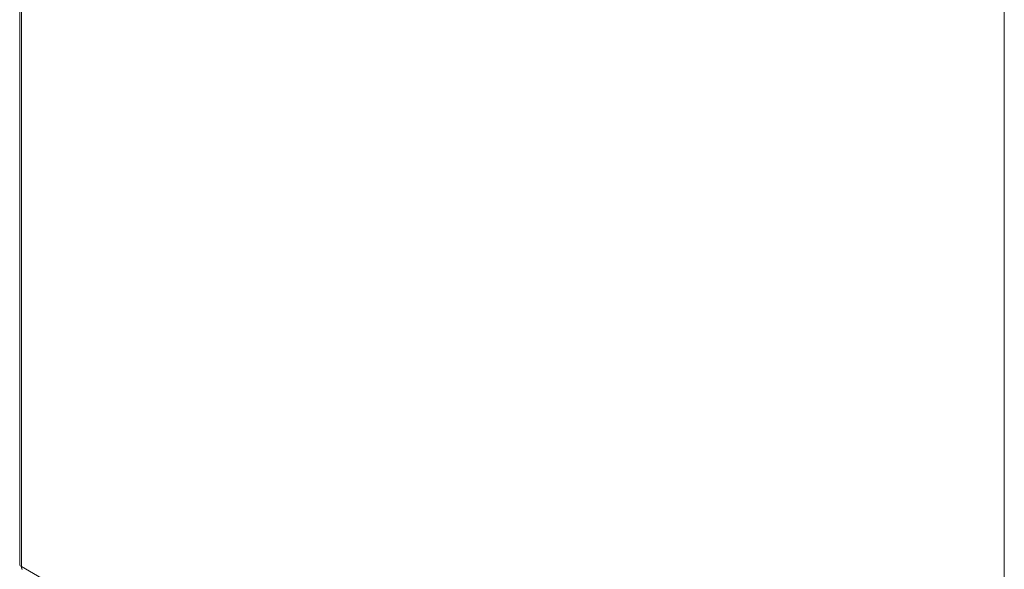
# Model space of a CAD drawing. Header units: inches. Extents: x 16 to 463, y 31 to 294.
# Tile 101 of 110: x 432.08 to 449.38, y 224.85 to 234.51. Entities that reach past the tile are written whole.
import ezdxf

# ---------------------------------------------------------------- set-up
doc = ezdxf.new("R2010")
doc.units = ezdxf.units.IN
doc.header["$LTSCALE"] = 28.571429
doc.header["$MEASUREMENT"] = 0
doc.layers.add('Visible (ANSI)', color=7, linetype='Continuous', lineweight=5)
doc.layers.add('Visible Narrow (ANSI)', color=7, linetype='Continuous', lineweight=5)

msp = doc.modelspace()

# ---------------------------------------------------------------- linework, layer by layer
at = {"layer": 'Visible (ANSI)'}
msp.add_line((432.0824, 271.6283), (432.0824, 224.93), dxfattribs=at)
msp.add_open_spline([(432.1151, 224.8935), (432.0944, 224.9024), (432.0828, 224.9162), (432.0825, 224.93)], degree=3, dxfattribs=at)
msp.add_open_spline([(432.1306, 224.8468), (432.1274, 224.8486), (432.1246, 224.8511), (432.1223, 224.8542), (432.1158, 224.8631), (432.1132, 224.877), (432.1151, 224.8935)], degree=3, knots=[0.78346445, 0.78346445, 0.78346445, 0.78346445, 0.99205938, 0.99205938, 0.99205938, 1.57079633, 1.57079633, 1.57079633, 1.57079633], dxfattribs=at)
at = {"layer": 'Visible Narrow (ANSI)'}
for p, q in [((432.1151, 271.574), (432.1151, 224.8935)), ((449.3824, 214.9499), (449.3824, 261.6304)), ((432.1151, 224.8935), (449.3824, 214.9499))]:
    msp.add_line(p, q, dxfattribs=at)

doc.saveas('drawing.dxf')
